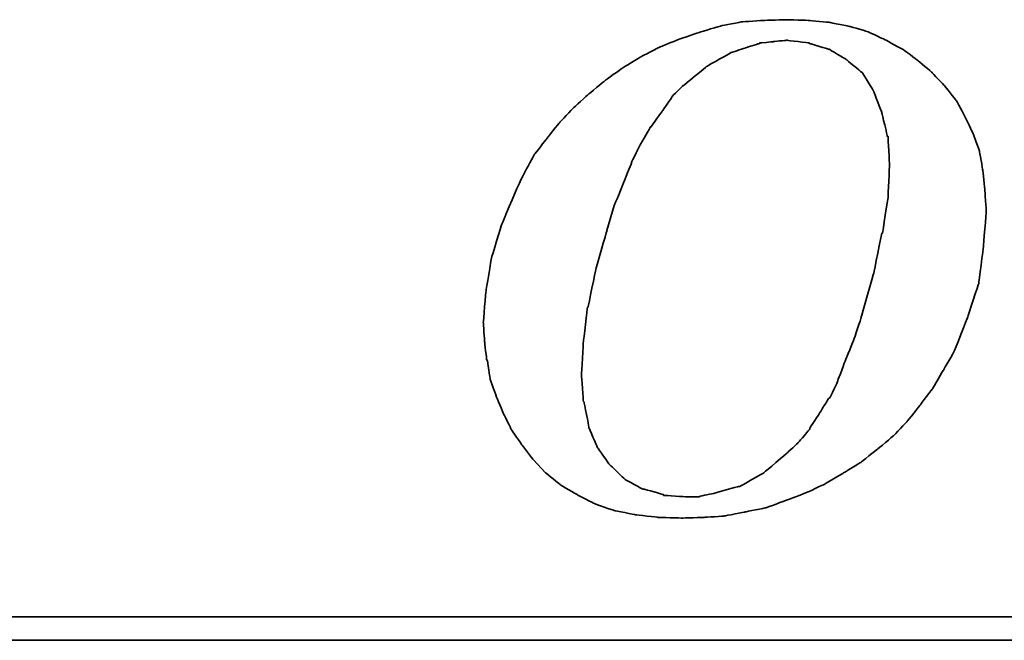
# Model space of a CAD drawing. Header units: millimetres. Extents: x 185 to 1947, y 220 to 553.
# Tile 35 of 52: x 1723 to 1735, y 317 to 325. Entities that reach past the tile are written whole.
import ezdxf

# ---------------------------------------------------------------- set-up
doc = ezdxf.new("R2010")
doc.units = ezdxf.units.MM
doc.layers.add('DIM', color=4, linetype='CONTINUOUS')
doc.layers.add('layer 1', color=7, linetype='CONTINUOUS')

# ---------------------------------------------------------------- blocks, each defined once
blk = doc.blocks.new('TBI MOTION logo(完整正式版)')
at = {"layer": 'layer 1', "color": 22, "lineweight": 35}
for points, knots in [([(-11.34375, -6.98375), (-11.34375, -6.98375), (-10.91375, -7.43875), (-10.91375, -7.43875), (-10.91375, -7.43875), (-10.91375, -7.43875), (-10.38625, -7.87125), (-10.38625, -7.87125), (-10.38625, -7.87125), (-10.38625, -7.87125), (-9.81125, -8.20375), (-9.81125, -8.20375), (-9.81125, -8.20375), (-9.81125, -8.20375), (-9.21125, -8.51875), (-9.21125, -8.51875), (-9.21125, -8.51875), (-9.21125, -8.51875), (-8.51625, -8.75875), (-8.51625, -8.75875), (-8.51625, -8.75875), (-8.51625, -8.75875), (-7.77125, -8.90375), (-7.77125, -8.90375), (-7.77125, -8.90375), (-7.77125, -8.90375), (-6.97875, -8.99875), (-6.97875, -8.99875), (-6.97875, -8.99875), (-6.97875, -8.99875), (-6.14125, -9.02375), (-6.14125, -9.02375), (-6.14125, -9.02375), (-6.14125, -9.02375), (-5.37125, -8.99875), (-5.37125, -8.99875), (-5.37125, -8.99875), (-5.37125, -8.99875), (-4.65375, -8.94875), (-4.65375, -8.94875), (-4.65375, -8.94875), (-4.65375, -8.94875), (-3.93375, -8.80625), (-3.93375, -8.80625), (-3.93375, -8.80625), (-3.93375, -8.80625), (-3.21375, -8.66375), (-3.21375, -8.66375), (-3.21375, -8.66375), (-3.21375, -8.66375), (-2.49375, -8.39875), (-2.49375, -8.39875), (-2.49375, -8.39875), (-2.49375, -8.39875), (-1.79875, -8.13375), (-1.79875, -8.13375), (-1.79875, -8.13375), (-1.79875, -8.13375), (-1.17375, -7.84375), (-1.17375, -7.84375), (-1.17375, -7.84375), (-1.17375, -7.84375), (-0.52375, -7.46375), (-0.52375, -7.46375), (-0.52375, -7.46375), (-0.52375, -7.46375), (0.10124, -7.07875), (0.10124, -7.07875), (0.10124, -7.07875), (0.10124, -7.07875), (0.67625, -6.62375), (0.67625, -6.62375), (0.67625, -6.62375), (0.67625, -6.62375), (1.24874, -6.14375), (1.24874, -6.14375), (1.24874, -6.14375), (1.24874, -6.14375), (1.72874, -5.64125), (1.72874, -5.64125), (1.72874, -5.64125), (1.72874, -5.64125), (2.18624, -5.06375), (2.18624, -5.06375), (2.18624, -5.06375), (2.18624, -5.06375), (2.61625, -4.48874), (2.61625, -4.48874), (2.61625, -4.48874), (2.61625, -4.48874), (3.00125, -3.83874), (3.00125, -3.83874), (3.00125, -3.83874), (3.00125, -3.83874), (3.36124, -3.21374), (3.36124, -3.21374), (3.36124, -3.21374), (3.36124, -3.21374), (3.84374, -1.99125), (3.84374, -1.99125), (3.84374, -1.99125), (3.84374, -1.99125), (4.22625, -0.81875), (4.22625, -0.81875), (4.22625, -0.81875), (4.22625, -0.81875), (4.39125, 0.45624), (4.39125, 0.45624), (4.39125, 0.45624), (4.39125, 0.45624), (4.48874, 1.70124), (4.48874, 1.70124), (4.48874, 1.70124), (4.48874, 1.70124), (4.43874, 2.44625), (4.43874, 2.44625), (4.43874, 2.44625), (4.43874, 2.44625), (4.36874, 3.14125), (4.36874, 3.14125), (4.36874, 3.14125), (4.36874, 3.14125), (4.25125, 3.81125), (4.25125, 3.81125), (4.25125, 3.81125), (4.25125, 3.81125), (4.03124, 4.41125), (4.03124, 4.41125), (4.03124, 4.41125), (4.03124, 4.41125), (3.74374, 5.01125), (3.74374, 5.01125), (3.74374, 5.01125), (3.74374, 5.01125), (3.43124, 5.58875), (3.43124, 5.58875), (3.43124, 5.58875), (3.43124, 5.58875), (3.02625, 6.09125), (3.02625, 6.09125), (3.02625, 6.09125), (3.02625, 6.09125), (2.59374, 6.54875), (2.59374, 6.54875), (2.59374, 6.54875), (2.59374, 6.54875), (2.09124, 6.98125), (2.09124, 6.98125), (2.09124, 6.98125), (2.09124, 6.98125), (1.56124, 7.36625), (1.56124, 7.36625), (1.56124, 7.36625), (1.56124, 7.36625), (0.98624, 7.67625), (0.98624, 7.67625), (0.98624, 7.67625), (0.98624, 7.67625), (0.38624, 7.96375), (0.38624, 7.96375), (0.38624, 7.96375), (0.38624, 7.96375), (-0.25875, 8.15625), (-0.25875, 8.15625), (-0.25875, 8.15625), (-0.25875, 8.15625), (-0.98125, 8.30125), (-0.98125, 8.30125), (-0.98125, 8.30125), (-0.98125, 8.30125), (-1.70124, 8.37125), (-1.70124, 8.37125), (-1.70124, 8.37125), (-1.70124, 8.37125), (-2.49375, 8.39624), (-2.49375, 8.39624), (-2.49375, 8.39624), (-2.49375, 8.39624), (-3.28625, 8.37125), (-3.28625, 8.37125), (-3.28625, 8.37125), (-3.28625, 8.37125), (-4.05125, 8.32125), (-4.05125, 8.32125), (-4.05125, 8.32125), (-4.05125, 8.32125), (-4.77375, 8.18125), (-4.77375, 8.18125), (-4.77375, 8.18125), (-4.77375, 8.18125), (-5.51625, 7.96375), (-5.51625, 7.96375), (-5.51625, 7.96375), (-5.51625, 7.96375), (-6.21125, 7.72625), (-6.21125, 7.72625), (-6.21125, 7.72625), (-6.21125, 7.72625), (-6.92875, 7.43625), (-6.92875, 7.43625), (-6.92875, 7.43625), (-6.92875, 7.43625), (-7.57875, 7.10125), (-7.57875, 7.10125), (-7.57875, 7.10125), (-7.57875, 7.10125), (-8.24875, 6.69125), (-8.24875, 6.69125), (-8.24875, 6.69125), (-8.24875, 6.69125), (-8.84875, 6.26125), (-8.84875, 6.26125), (-8.84875, 6.26125), (-8.84875, 6.26125), (-9.42625, 5.78125), (-9.42625, 5.78125), (-9.42625, 5.78125), (-9.42625, 5.78125), (-9.95375, 5.30125), (-9.95375, 5.30125), (-9.95375, 5.30125), (-9.95375, 5.30125), (-10.43375, 4.79624), (-10.43375, 4.79624), (-10.43375, 4.79624), (-10.43375, 4.79624), (-10.88875, 4.22125), (-10.88875, 4.22125), (-10.88875, 4.22125), (-10.88875, 4.22125), (-11.29875, 3.69375), (-11.29875, 3.69375), (-11.29875, 3.69375), (-11.29875, 3.69375), (-11.63375, 3.09125), (-11.63375, 3.09125), (-11.63375, 3.09125), (-11.63375, 3.09125), (-11.91875, 2.49625), (-11.91875, 2.49625), (-11.91875, 2.49625), (-11.91875, 2.49625), (-12.44875, 1.24625), (-12.44875, 1.24625), (-12.44875, 1.24625), (-12.44875, 1.24625), (-12.80875, 0.06874), (-12.80875, 0.06874), (-12.80875, 0.06874), (-12.80875, 0.06874), (-12.99875, -1.07875), (-12.99875, -1.07875), (-12.99875, -1.07875), (-12.99875, -1.07875), (-13.09375, -2.18375), (-13.09375, -2.18375), (-13.09375, -2.18375), (-13.09375, -2.18375), (-13.04875, -2.85375), (-13.04875, -2.85375), (-13.04875, -2.85375), (-13.04875, -2.85375), (-12.97375, -3.50375), (-12.97375, -3.50375), (-12.97375, -3.50375), (-12.97375, -3.50375), (-12.95375, -3.50375), (-12.95375, -3.50375), (-12.95375, -3.50375), (-12.95375, -3.50375), (-12.85375, -4.17375), (-12.85375, -4.17375), (-12.85375, -4.17375), (-12.85375, -4.17375), (-12.63875, -4.77624), (-12.63875, -4.77624), (-12.63875, -4.77624), (-12.63875, -4.77624), (-12.39875, -5.35125), (-12.39875, -5.35125), (-12.39875, -5.35125), (-12.39875, -5.35125), (-12.11375, -5.92875), (-12.11375, -5.92875), (-12.11375, -5.92875), (-12.11375, -5.92875), (-11.75375, -6.45375), (-11.75375, -6.45375), (-11.75375, -6.45375), (-11.75375, -6.45375), (-11.34375, -6.98375), (-11.34375, -6.98375)], [0, 0, 0, 0, 0.01369863, 0.01369863, 0.01369863, 0.01369864, 0.02739726, 0.02739726, 0.02739726, 0.02739727, 0.04109589, 0.04109589, 0.04109589, 0.0410959, 0.05479452, 0.05479452, 0.05479452, 0.05479453, 0.06849315, 0.06849315, 0.06849315, 0.06849316, 0.08219178, 0.08219178, 0.08219178, 0.08219179, 0.09589041, 0.09589041, 0.09589041, 0.09589042, 0.10958904, 0.10958904, 0.10958904, 0.10958905, 0.12328767, 0.12328767, 0.12328767, 0.12328768, 0.1369863, 0.1369863, 0.1369863, 0.13698631, 0.15068493, 0.15068493, 0.15068493, 0.15068494, 0.16438356, 0.16438356, 0.16438356, 0.16438357, 0.17808219, 0.17808219, 0.17808219, 0.1780822, 0.19178082, 0.19178082, 0.19178082, 0.19178083, 0.20547945, 0.20547945, 0.20547945, 0.20547946, 0.21917808, 0.21917808, 0.21917808, 0.21917809, 0.23287671, 0.23287671, 0.23287671, 0.23287672, 0.24657534, 0.24657534, 0.24657534, 0.24657535, 0.26027397, 0.26027397, 0.26027397, 0.26027398, 0.2739726, 0.2739726, 0.2739726, 0.27397261, 0.28767123, 0.28767123, 0.28767123, 0.28767124, 0.30136986, 0.30136986, 0.30136986, 0.30136987, 0.31506849, 0.31506849, 0.31506849, 0.3150685, 0.32876712, 0.32876712, 0.32876712, 0.32876713, 0.34246575, 0.34246575, 0.34246575, 0.34246576, 0.35616438, 0.35616438, 0.35616438, 0.35616439, 0.36986301, 0.36986301, 0.36986301, 0.36986302, 0.38356164, 0.38356164, 0.38356164, 0.38356165, 0.39726027, 0.39726027, 0.39726027, 0.39726028, 0.4109589, 0.4109589, 0.4109589, 0.41095891, 0.42465753, 0.42465753, 0.42465753, 0.42465754, 0.43835616, 0.43835616, 0.43835616, 0.43835617, 0.45205479, 0.45205479, 0.45205479, 0.4520548, 0.46575342, 0.46575342, 0.46575342, 0.46575343, 0.47945205, 0.47945205, 0.47945205, 0.47945206, 0.49315068, 0.49315068, 0.49315068, 0.49315069, 0.50684932, 0.50684932, 0.50684932, 0.50684933, 0.52054795, 0.52054795, 0.52054795, 0.52054796, 0.53424658, 0.53424658, 0.53424658, 0.53424659, 0.54794521, 0.54794521, 0.54794521, 0.54794522, 0.56164384, 0.56164384, 0.56164384, 0.56164385, 0.57534247, 0.57534247, 0.57534247, 0.57534248, 0.5890411, 0.5890411, 0.5890411, 0.58904111, 0.60273973, 0.60273973, 0.60273973, 0.60273974, 0.61643836, 0.61643836, 0.61643836, 0.61643837, 0.63013699, 0.63013699, 0.63013699, 0.630137, 0.64383562, 0.64383562, 0.64383562, 0.64383563, 0.65753425, 0.65753425, 0.65753425, 0.65753426, 0.67123288, 0.67123288, 0.67123288, 0.67123289, 0.68493151, 0.68493151, 0.68493151, 0.68493152, 0.69863014, 0.69863014, 0.69863014, 0.69863015, 0.71232877, 0.71232877, 0.71232877, 0.71232878, 0.7260274, 0.7260274, 0.7260274, 0.72602741, 0.73972603, 0.73972603, 0.73972603, 0.73972604, 0.75342466, 0.75342466, 0.75342466, 0.75342467, 0.76712329, 0.76712329, 0.76712329, 0.7671233, 0.78082192, 0.78082192, 0.78082192, 0.78082193, 0.79452055, 0.79452055, 0.79452055, 0.79452056, 0.80821918, 0.80821918, 0.80821918, 0.80821919, 0.82191781, 0.82191781, 0.82191781, 0.82191782, 0.83561644, 0.83561644, 0.83561644, 0.83561645, 0.84931507, 0.84931507, 0.84931507, 0.84931508, 0.8630137, 0.8630137, 0.8630137, 0.86301371, 0.87671233, 0.87671233, 0.87671233, 0.87671234, 0.89041096, 0.89041096, 0.89041096, 0.89041097, 0.90410959, 0.90410959, 0.90410959, 0.9041096, 0.91780822, 0.91780822, 0.91780822, 0.91780823, 0.93150685, 0.93150685, 0.93150685, 0.93150686, 0.94520548, 0.94520548, 0.94520548, 0.94520549, 0.95890411, 0.95890411, 0.95890411, 0.95890412, 0.97260274, 0.97260274, 0.97260274, 0.97260275, 0.98630137, 0.98630137, 0.98630137, 0.98630138, 1, 1, 1, 1]), ([(-8.77875, 1.03124), (-8.77875, 1.03124), (-8.51625, 1.89625), (-8.51625, 1.89625), (-8.51625, 1.89625), (-8.51625, 1.89625), (-8.20375, 2.66375), (-8.20375, 2.66375), (-8.20375, 2.66375), (-8.20375, 2.66375), (-7.91625, 3.38125), (-7.91625, 3.38125), (-7.91625, 3.38125), (-7.91625, 3.38125), (-7.91625, 3.40624), (-7.91625, 3.40624), (-7.91625, 3.40624), (-7.91625, 3.40624), (-7.57875, 4.07624), (-7.57875, 4.07624), (-7.57875, 4.07624), (-7.57875, 4.07624), (-7.24375, 4.65125), (-7.24375, 4.65125), (-7.24375, 4.65125), (-7.24375, 4.65125), (-7.21875, 4.65125), (-7.21875, 4.65125), (-7.21875, 4.65125), (-7.21875, 4.65125), (-7.21875, 4.67624), (-7.21875, 4.67624), (-7.21875, 4.67624), (-7.21875, 4.67624), (-6.83625, 5.20375), (-6.83625, 5.20375), (-6.83625, 5.20375), (-6.83625, 5.20375), (-6.49875, 5.68625), (-6.49875, 5.68625), (-6.49875, 5.68625), (-6.49875, 5.68625), (-6.49875, 5.70625), (-6.49875, 5.70625), (-6.49875, 5.70625), (-6.49875, 5.70625), (-6.11625, 6.09125), (-6.11625, 6.09125), (-6.11625, 6.09125), (-6.11625, 6.09125), (-6.09125, 6.09125), (-6.09125, 6.09125), (-6.09125, 6.09125), (-6.09125, 6.09125), (-5.27375, 6.76625), (-5.27375, 6.76625), (-5.27375, 6.76625), (-5.27375, 6.76625), (-5.24875, 6.76625), (-5.24875, 6.76625), (-5.24875, 6.76625), (-5.24875, 6.76625), (-5.24875, 6.78625), (-5.24875, 6.78625), (-5.24875, 6.78625), (-5.24875, 6.78625), (-4.38875, 7.26624), (-4.38875, 7.26624), (-4.38875, 7.26624), (-4.38875, 7.26624), (-4.36125, 7.26624), (-4.36125, 7.26624), (-4.36125, 7.26624), (-4.36125, 7.26624), (-3.93375, 7.41125), (-3.93375, 7.41125), (-3.93375, 7.41125), (-3.93375, 7.41125), (-3.47375, 7.55625), (-3.47375, 7.55625), (-3.47375, 7.55625), (-3.47375, 7.55625), (-3.45375, 7.55625), (-3.45375, 7.55625), (-3.45375, 7.55625), (-3.45375, 7.55625), (-3.42875, 7.58124), (-3.42875, 7.58124), (-3.42875, 7.58124), (-3.42875, 7.58124), (-2.97375, 7.62625), (-2.97375, 7.62625), (-2.97375, 7.62625), (-2.97375, 7.62625), (-2.49375, 7.67625), (-2.49375, 7.67625), (-2.49375, 7.67625), (-2.49375, 7.67625), (-2.46875, 7.67625), (-2.46875, 7.67625), (-2.46875, 7.67625), (-2.46875, 7.67625), (-1.70124, 7.58124), (-1.70124, 7.58124), (-1.70124, 7.58124), (-1.70124, 7.58124), (-1.67875, 7.55625), (-1.67875, 7.55625), (-1.67875, 7.55625), (-1.67875, 7.55625), (-1.65375, 7.55625), (-1.65375, 7.55625), (-1.65375, 7.55625), (-1.65375, 7.55625), (-1.03125, 7.36625), (-1.03125, 7.36625), (-1.03125, 7.36625), (-1.03125, 7.36625), (-1.00625, 7.36625), (-1.00625, 7.36625), (-1.00625, 7.36625), (-1.00625, 7.36625), (-0.43124, 7.02624), (-0.43124, 7.02624), (-0.43124, 7.02624), (-0.43124, 7.02624), (-0.40625, 7.00624), (-0.40625, 7.00624), (-0.40625, 7.00624), (-0.40625, 7.00624), (0.12124, 6.57124), (0.12124, 6.57124), (0.12124, 6.57124), (0.12124, 6.57124), (0.14624, 6.54875), (0.14624, 6.54875), (0.14624, 6.54875), (0.14624, 6.54875), (0.17124, 6.52375), (0.17124, 6.52375), (0.17124, 6.52375), (0.17124, 6.52375), (0.55625, 5.89875), (0.55625, 5.89875), (0.55625, 5.89875), (0.55625, 5.89875), (0.55625, 5.87625), (0.55625, 5.87625), (0.55625, 5.87625), (0.55625, 5.87625), (0.84124, 5.15625), (0.84124, 5.15625), (0.84124, 5.15625), (0.84124, 5.15625), (0.84124, 5.13125), (0.84124, 5.13125), (0.84124, 5.13125), (0.84124, 5.13125), (1.03624, 4.31875), (1.03624, 4.31875), (1.03624, 4.31875), (1.03624, 4.31875), (1.05624, 4.31875), (1.05624, 4.31875), (1.05624, 4.31875), (1.05624, 4.31875), (1.05624, 4.29125), (1.05624, 4.29125), (1.05624, 4.29125), (1.05624, 4.29125), (1.10625, 3.33125), (1.10625, 3.33125), (1.10625, 3.33125), (1.10625, 3.33125), (1.10625, 3.30875), (1.10625, 3.30875), (1.10625, 3.30875), (1.10625, 3.30875), (1.05624, 2.20624), (1.05624, 2.20624), (1.05624, 2.20624), (1.05624, 2.20624), (1.05624, 2.18124), (1.05624, 2.18124), (1.05624, 2.18124), (1.05624, 2.18124), (0.86624, 0.93624), (0.86624, 0.93624), (0.86624, 0.93624), (0.86624, 0.93624), (0.84124, 0.93624), (0.84124, 0.93624), (0.84124, 0.93624), (0.84124, 0.93624), (0.55625, -0.45874), (0.55625, -0.45874), (0.55625, -0.45874), (0.55625, -0.45874), (0.12124, -1.99125), (0.12124, -1.99125), (0.12124, -1.99125), (0.12124, -1.99125), (0.12124, -2.01874), (0.12124, -2.01874), (0.12124, -2.01874), (0.12124, -2.01874), (-0.13874, -2.78375), (-0.13874, -2.78375), (-0.13874, -2.78375), (-0.13874, -2.78375), (-0.43124, -3.50375), (-0.43124, -3.50375), (-0.43124, -3.50375), (-0.43124, -3.50375), (-0.69375, -4.19875), (-0.69375, -4.19875), (-0.69375, -4.19875), (-0.69375, -4.19875), (-0.69375, -4.22375), (-0.69375, -4.22375), (-0.69375, -4.22375), (-0.69375, -4.22375), (-0.98125, -4.82374), (-0.98125, -4.82374), (-0.98125, -4.82374), (-0.98125, -4.82374), (-1.00625, -4.82374), (-1.00625, -4.82374), (-1.00625, -4.82374), (-1.00625, -4.82374), (-1.33875, -5.35125), (-1.33875, -5.35125), (-1.33875, -5.35125), (-1.33875, -5.35125), (-1.67875, -5.87875), (-1.67875, -5.87875), (-1.67875, -5.87875), (-1.67875, -5.87875), (-1.67875, -5.90375), (-1.67875, -5.90375), (-1.67875, -5.90375), (-1.67875, -5.90375), (-2.05875, -6.35875), (-2.05875, -6.35875), (-2.05875, -6.35875), (-2.05875, -6.35875), (-2.08375, -6.38375), (-2.08375, -6.38375), (-2.08375, -6.38375), (-2.08375, -6.38375), (-2.46875, -6.74375), (-2.46875, -6.74375), (-2.46875, -6.74375), (-2.46875, -6.74375), (-3.25875, -7.41625), (-3.25875, -7.41625), (-3.25875, -7.41625), (-3.25875, -7.41625), (-3.28625, -7.43875), (-3.28625, -7.43875), (-3.28625, -7.43875), (-3.28625, -7.43875), (-4.12375, -7.91875), (-4.12375, -7.91875), (-4.12375, -7.91875), (-4.12375, -7.91875), (-4.14875, -7.91875), (-4.14875, -7.91875), (-4.14875, -7.91875), (-4.14875, -7.91875), (-4.17125, -7.91875), (-4.17125, -7.91875), (-4.17125, -7.91875), (-4.17125, -7.91875), (-5.03375, -8.15875), (-5.03375, -8.15875), (-5.03375, -8.15875), (-5.03375, -8.15875), (-5.51625, -8.25625), (-5.51625, -8.25625), (-5.51625, -8.25625), (-5.51625, -8.25625), (-5.54125, -8.27875), (-5.54125, -8.27875), (-5.54125, -8.27875), (-5.54125, -8.27875), (-5.56375, -8.27875), (-5.56375, -8.27875), (-5.56375, -8.27875), (-5.56375, -8.27875), (-5.99625, -8.27875), (-5.99625, -8.27875), (-5.99625, -8.27875), (-5.99625, -8.27875), (-6.76375, -8.23125), (-6.76375, -8.23125), (-6.76375, -8.23125), (-6.76375, -8.23125), (-6.78875, -8.23125), (-6.78875, -8.23125), (-6.78875, -8.23125), (-6.78875, -8.23125), (-6.78875, -8.20375), (-6.78875, -8.20375), (-6.78875, -8.20375), (-6.78875, -8.20375), (-7.45875, -8.01375), (-7.45875, -8.01375), (-7.45875, -8.01375), (-7.45875, -8.01375), (-7.48375, -8.01375), (-7.48375, -8.01375), (-7.48375, -8.01375), (-7.48375, -8.01375), (-7.50875, -8.01375), (-7.50875, -8.01375), (-7.50875, -8.01375), (-7.50875, -8.01375), (-8.13125, -7.67875), (-8.13125, -7.67875), (-8.13125, -7.67875), (-8.13125, -7.67875), (-8.15625, -7.65375), (-8.15625, -7.65375), (-8.15625, -7.65375), (-8.15625, -7.65375), (-8.65875, -7.17375), (-8.65875, -7.17375), (-8.65875, -7.17375), (-8.65875, -7.17375), (-8.68375, -7.14875), (-8.68375, -7.14875), (-8.68375, -7.14875), (-8.68375, -7.14875), (-9.08875, -6.57375), (-9.08875, -6.57375), (-9.08875, -6.57375), (-9.08875, -6.57375), (-9.11375, -6.54875), (-9.11375, -6.54875), (-9.11375, -6.54875), (-9.11375, -6.54875), (-9.11375, -6.52875), (-9.11375, -6.52875), (-9.11375, -6.52875), (-9.11375, -6.52875), (-9.40375, -5.85375), (-9.40375, -5.85375), (-9.40375, -5.85375), (-9.40375, -5.85375), (-9.40375, -5.82875), (-9.40375, -5.82875), (-9.40375, -5.82875), (-9.40375, -5.82875), (-9.56875, -4.96875), (-9.56875, -4.96875), (-9.56875, -4.96875), (-9.56875, -4.96875), (-9.59375, -4.94375), (-9.59375, -4.94375), (-9.59375, -4.94375), (-9.59375, -4.94375), (-9.66375, -4.03375), (-9.66375, -4.03375), (-9.66375, -4.03375), (-9.66375, -4.03375), (-9.66375, -4.00875), (-9.66375, -4.00875), (-9.66375, -4.00875), (-9.66375, -4.00875), (-9.59375, -2.85375), (-9.59375, -2.85375), (-9.59375, -2.85375), (-9.59375, -2.85375), (-9.45125, -1.65875), (-9.45125, -1.65875), (-9.45125, -1.65875), (-9.45125, -1.65875), (-9.42625, -1.63375), (-9.42625, -1.63375), (-9.42625, -1.63375), (-9.42625, -1.63375), (-9.16125, -0.33875), (-9.16125, -0.33875), (-9.16125, -0.33875), (-9.16125, -0.33875), (-8.77875, 1.00624), (-8.77875, 1.00624), (-8.77875, 1.00624), (-8.77875, 1.00624), (-8.77875, 1.03124), (-8.77875, 1.03124)], [0, 0, 0, 0, 0.01020408, 0.01020408, 0.01020408, 0.01020409, 0.02040816, 0.02040816, 0.02040816, 0.02040817, 0.03061224, 0.03061224, 0.03061224, 0.03061225, 0.04081633, 0.04081633, 0.04081633, 0.04081634, 0.05102041, 0.05102041, 0.05102041, 0.05102042, 0.06122449, 0.06122449, 0.06122449, 0.0612245, 0.07142857, 0.07142857, 0.07142857, 0.07142858, 0.08163265, 0.08163265, 0.08163265, 0.08163266, 0.09183673, 0.09183673, 0.09183673, 0.09183674, 0.10204082, 0.10204082, 0.10204082, 0.10204083, 0.1122449, 0.1122449, 0.1122449, 0.11224491, 0.12244898, 0.12244898, 0.12244898, 0.12244899, 0.13265306, 0.13265306, 0.13265306, 0.13265307, 0.14285714, 0.14285714, 0.14285714, 0.14285715, 0.15306122, 0.15306122, 0.15306122, 0.15306123, 0.16326531, 0.16326531, 0.16326531, 0.16326532, 0.17346939, 0.17346939, 0.17346939, 0.1734694, 0.18367347, 0.18367347, 0.18367347, 0.18367348, 0.19387755, 0.19387755, 0.19387755, 0.19387756, 0.20408163, 0.20408163, 0.20408163, 0.20408164, 0.21428571, 0.21428571, 0.21428571, 0.21428572, 0.2244898, 0.2244898, 0.2244898, 0.22448981, 0.23469388, 0.23469388, 0.23469388, 0.23469389, 0.24489796, 0.24489796, 0.24489796, 0.24489797, 0.25510204, 0.25510204, 0.25510204, 0.25510205, 0.26530612, 0.26530612, 0.26530612, 0.26530613, 0.2755102, 0.2755102, 0.2755102, 0.27551021, 0.28571429, 0.28571429, 0.28571429, 0.2857143, 0.29591837, 0.29591837, 0.29591837, 0.29591838, 0.30612245, 0.30612245, 0.30612245, 0.30612246, 0.31632653, 0.31632653, 0.31632653, 0.31632654, 0.32653061, 0.32653061, 0.32653061, 0.32653062, 0.33673469, 0.33673469, 0.33673469, 0.3367347, 0.34693878, 0.34693878, 0.34693878, 0.34693879, 0.35714286, 0.35714286, 0.35714286, 0.35714287, 0.36734694, 0.36734694, 0.36734694, 0.36734695, 0.37755102, 0.37755102, 0.37755102, 0.37755103, 0.3877551, 0.3877551, 0.3877551, 0.38775511, 0.39795918, 0.39795918, 0.39795918, 0.39795919, 0.40816327, 0.40816327, 0.40816327, 0.40816328, 0.41836735, 0.41836735, 0.41836735, 0.41836736, 0.42857143, 0.42857143, 0.42857143, 0.42857144, 0.43877551, 0.43877551, 0.43877551, 0.43877552, 0.44897959, 0.44897959, 0.44897959, 0.4489796, 0.45918367, 0.45918367, 0.45918367, 0.45918368, 0.46938776, 0.46938776, 0.46938776, 0.46938777, 0.47959184, 0.47959184, 0.47959184, 0.47959185, 0.48979592, 0.48979592, 0.48979592, 0.48979593, 0.5, 0.5, 0.5, 0.50000001, 0.51020408, 0.51020408, 0.51020408, 0.51020409, 0.52040816, 0.52040816, 0.52040816, 0.52040817, 0.53061224, 0.53061224, 0.53061224, 0.53061225, 0.54081633, 0.54081633, 0.54081633, 0.54081634, 0.55102041, 0.55102041, 0.55102041, 0.55102042, 0.56122449, 0.56122449, 0.56122449, 0.5612245, 0.57142857, 0.57142857, 0.57142857, 0.57142858, 0.58163265, 0.58163265, 0.58163265, 0.58163266, 0.59183673, 0.59183673, 0.59183673, 0.59183674, 0.60204082, 0.60204082, 0.60204082, 0.60204083, 0.6122449, 0.6122449, 0.6122449, 0.61224491, 0.62244898, 0.62244898, 0.62244898, 0.62244899, 0.63265306, 0.63265306, 0.63265306, 0.63265307, 0.64285714, 0.64285714, 0.64285714, 0.64285715, 0.65306122, 0.65306122, 0.65306122, 0.65306123, 0.66326531, 0.66326531, 0.66326531, 0.66326532, 0.67346939, 0.67346939, 0.67346939, 0.6734694, 0.68367347, 0.68367347, 0.68367347, 0.68367348, 0.69387755, 0.69387755, 0.69387755, 0.69387756, 0.70408163, 0.70408163, 0.70408163, 0.70408164, 0.71428571, 0.71428571, 0.71428571, 0.71428572, 0.7244898, 0.7244898, 0.7244898, 0.72448981, 0.73469388, 0.73469388, 0.73469388, 0.73469389, 0.74489796, 0.74489796, 0.74489796, 0.74489797, 0.75510204, 0.75510204, 0.75510204, 0.75510205, 0.76530612, 0.76530612, 0.76530612, 0.76530613, 0.7755102, 0.7755102, 0.7755102, 0.77551021, 0.78571429, 0.78571429, 0.78571429, 0.7857143, 0.79591837, 0.79591837, 0.79591837, 0.79591838, 0.80612245, 0.80612245, 0.80612245, 0.80612246, 0.81632653, 0.81632653, 0.81632653, 0.81632654, 0.82653061, 0.82653061, 0.82653061, 0.82653062, 0.83673469, 0.83673469, 0.83673469, 0.8367347, 0.84693878, 0.84693878, 0.84693878, 0.84693879, 0.85714286, 0.85714286, 0.85714286, 0.85714287, 0.86734694, 0.86734694, 0.86734694, 0.86734695, 0.87755102, 0.87755102, 0.87755102, 0.87755103, 0.8877551, 0.8877551, 0.8877551, 0.88775511, 0.89795918, 0.89795918, 0.89795918, 0.89795919, 0.90816327, 0.90816327, 0.90816327, 0.90816328, 0.91836735, 0.91836735, 0.91836735, 0.91836736, 0.92857143, 0.92857143, 0.92857143, 0.92857144, 0.93877551, 0.93877551, 0.93877551, 0.93877552, 0.94897959, 0.94897959, 0.94897959, 0.9489796, 0.95918367, 0.95918367, 0.95918367, 0.95918368, 0.96938776, 0.96938776, 0.96938776, 0.96938777, 0.97959184, 0.97959184, 0.97959184, 0.97959185, 0.98979592, 0.98979592, 0.98979592, 0.98979593, 1, 1, 1, 1]), ([(75.90875, -9.47875), (75.90875, -9.47875), (75.90875, -12.28625), (75.90875, -12.28625), (75.90875, -12.28625), (75.90875, -12.28625), (75.90875, -12.47875), (75.90875, -12.47875), (75.90875, -12.47875), (75.90875, -12.47875), (75.71625, -12.47875), (75.71625, -12.47875), (75.71625, -12.47875), (75.71625, -12.47875), (-88.32875, -12.47875), (-88.32875, -12.47875), (-88.32875, -12.47875), (-88.32875, -12.47875), (-88.32875, -13.29375), (-88.32875, -13.29375), (-88.32875, -13.29375), (-88.32875, -13.29375), (82.89125, -13.29375), (82.89125, -13.29375), (82.89125, -13.29375), (82.89125, -13.29375), (75.90875, -9.47875), (75.90875, -9.47875)], [0, 0, 0, 0, 0.14285714, 0.14285714, 0.14285714, 0.14285715, 0.28571429, 0.28571429, 0.28571429, 0.2857143, 0.42857143, 0.42857143, 0.42857143, 0.42857144, 0.57142857, 0.57142857, 0.57142857, 0.57142858, 0.71428571, 0.71428571, 0.71428571, 0.71428572, 0.85714286, 0.85714286, 0.85714286, 0.85714287, 1, 1, 1, 1])]:
    blk.add_open_spline(points, degree=3, knots=knots, dxfattribs=at)

msp = doc.modelspace()

# ---------------------------------------------------------------- block references
at = {"layer": 'DIM', "color": 7, "xscale": 0.3648685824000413, "yscale": 0.3648685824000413, "zscale": 0.3648685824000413}
msp.add_blockref('TBI MOTION logo(完整正式版)', (1733.252, 322.061), dxfattribs=at)

doc.saveas('drawing.dxf')
